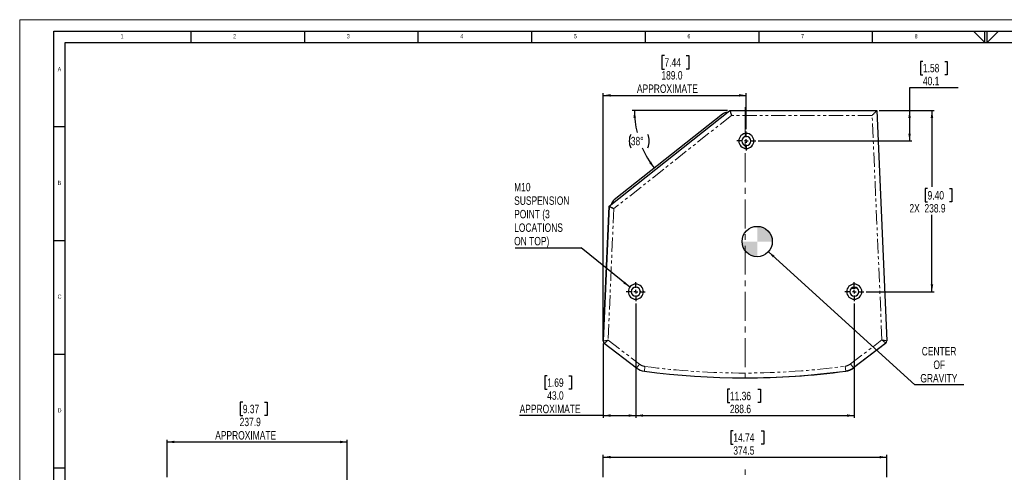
# Model space of a CAD drawing. Header units: millimetres. Extents: x 0 to 841, y 0 to 594.
# Tile 4 of 14: x 0 to 434, y 395 to 594. Entities that reach past the tile are written whole.
import ezdxf

# ---------------------------------------------------------------- set-up
doc = ezdxf.new("R2010")
doc.units = ezdxf.units.MM
doc.linetypes.add('CENTERX2', pattern=[20.32, 12.7, -2.54, 2.54, -2.54])
doc.linetypes.add('PHANTOM', pattern=[12.7, 6.35, -1.27, 1.27, -1.27, 1.27, -1.27])
doc.layers.add('FORMAT', color=7, linetype='Continuous')
doc.layers.add('SLD-0', color=7, linetype='Continuous')
doc.styles.add('SLDTEXTSTYLE0', font='TXT', dxfattribs={"width": 0.75})
doc.dimstyles.new('SLDDIMSTYLE0', dxfattribs={"dimtxt": 3.704167, "dimasz": 3.2, "dimexe": 0, "dimexo": 0.0625, "dimgap": 0.926042, "dimtad": 0, "dimtih": 1, "dimtoh": 1, "dimdec": 1, "dimlfac": 3, "dimrnd": 1e-09, "dimzin": 12, "dimdsep": 46, "dimtxsty": 'SLDTEXTSTYLE0', "dimsah": 1, "dimcen": 0.09, "dimadec": 0, "dimazin": 3, "dimtfac": 1, "dimtdec": 1, "dimtofl": 0, "dimtmove": 0, "dimatfit": 3, "dimfxl": 1, "dimfrac": 2, "dimtolj": 1, "dimtzin": 12, "dimarcsym": 0})
doc.dimstyles.new('SLDDIMSTYLE1', dxfattribs={"dimtxt": 0.18, "dimasz": 3.2, "dimexe": 0, "dimexo": 0.0625, "dimgap": 0, "dimtad": 0, "dimtih": 1, "dimtoh": 1, "dimdec": 0, "dimrnd": 1e-09, "dimzin": 0, "dimdsep": 46, "dimtxsty": 'Standard', "dimsah": 1, "dimcen": 0.09, "dimadec": 0, "dimazin": 0, "dimtfac": 3.2, "dimtdec": 0, "dimtofl": 0, "dimtmove": 0, "dimatfit": 3, "dimfxl": 1, "dimfrac": 2, "dimtolj": 1, "dimtzin": 0, "dimarcsym": 0})
doc.dimstyles.new('SLDDIMSTYLE2', dxfattribs={"dimtxt": 3.704167, "dimasz": 3.2, "dimexe": 0, "dimexo": 0.0625, "dimgap": 0.926042, "dimtad": 0, "dimtih": 1, "dimtoh": 1, "dimdec": 1, "dimlfac": 3, "dimrnd": 1e-09, "dimzin": 4, "dimdsep": 46, "dimtxsty": 'SLDTEXTSTYLE0', "dimsah": 1, "dimcen": 0.09, "dimadec": 0, "dimazin": 1, "dimtfac": 1, "dimtdec": 1, "dimtofl": 0, "dimtmove": 0, "dimatfit": 3, "dimfxl": 1, "dimfrac": 2, "dimtolj": 1, "dimtzin": 12, "dimarcsym": 0})
doc.dimstyles.new('SLDDIMSTYLE3', dxfattribs={"dimtxt": 3.704167, "dimasz": 3.2, "dimexe": 0, "dimexo": 0.0625, "dimgap": 0.926042, "dimtad": 0, "dimtih": 1, "dimtoh": 1, "dimdec": 4, "dimlfac": 3, "dimzin": 12, "dimdsep": 46, "dimtxsty": 'SLDTEXTSTYLE0', "dimsah": 1, "dimcen": 0.09, "dimadec": 0, "dimazin": 3, "dimtfac": 1, "dimtdec": 0, "dimtofl": 0, "dimtmove": 0, "dimatfit": 3, "dimfxl": 1, "dimfrac": 2, "dimtolj": 1, "dimtzin": 12, "dimarcsym": 0})

# ---------------------------------------------------------------- blocks, each defined once
blk = doc.blocks.new('_D_1')
at = {"layer": 'SLD-0', "transparency": 16777216}
for p, q in [((314.19, 413.26), (313.07, 413.26)), ((313.07, 413.26), (313.07, 407.37)), ((326.51, 413.26), (327.63, 413.26)), ((327.63, 413.26), (327.63, 407.37)), ((313.07, 407.37), (314.19, 407.37)), ((327.63, 407.37), (326.51, 407.37)), ((256.93, 392.94), (256.93, 402.68)), ((256.93, 401.68), (381.77, 401.68)), ((381.77, 392.94), (381.77, 402.68))]:
    blk.add_line(p, q, dxfattribs=at)
for points in [[(256.93, 401.68), (260.13, 401.13), (260.13, 402.23)], [(381.77, 401.68), (378.57, 402.23), (378.57, 401.13)]]:
    blk.add_solid(points, dxfattribs=at)
at = {"layer": 'SLD-0', "transparency": 16777216, "char_height": 3.704, "attachment_point": 1, "style": 'SLDTEXTSTYLE0'}
for s, insert in [('14.74', (314.19, 412.15)), ('374.5', (314.19, 406.46))]:
    blk.add_mtext(s, dxfattribs=dict(at, insert=insert))
blk = doc.blocks.new('_D_4')
at = {"layer": 'SLD-0', "transparency": 16777216}
for p, q in [((98.22, 425.82), (97.1, 425.82)), ((97.1, 425.82), (97.1, 419.93)), ((107.8, 425.82), (108.93, 425.82)), ((108.93, 425.82), (108.93, 419.93)), ((97.1, 419.93), (98.22, 419.93)), ((108.93, 419.93), (107.8, 419.93)), ((64.95, 392.94), (64.95, 409.36)), ((64.95, 408.36), (144.25, 408.36)), ((144.25, 386.98), (144.25, 409.36))]:
    blk.add_line(p, q, dxfattribs=at)
for points in [[(64.95, 408.36), (68.15, 407.81), (68.15, 408.91)], [(144.25, 408.36), (141.05, 408.91), (141.05, 407.81)]]:
    blk.add_solid(points, dxfattribs=at)
at = {"layer": 'SLD-0', "transparency": 16777216, "attachment_point": 1, "style": 'SLDTEXTSTYLE0'}
for s, insert, char_height in [('9.37', (98.22, 424.71), 3.704), ('237.9', (96.85, 419.02), 3.704), ('APPROXIMATE', (86.08, 413.13), 3.7042)]:
    blk.add_mtext(s, dxfattribs=dict(at, insert=insert, char_height=char_height))
blk = doc.blocks.new('_D_11')
at = {"layer": 'SLD-0', "transparency": 16777216}
blk.add_line((311.68, 554.05), (269.65, 554.05), dxfattribs=at)
for centre, radius, start, end in [((311.39, 554.05), 40.74, 180, 193.7688), ((274.95, 540.66), 6.58, 153.4349, 206.5651), ((270.62, 540.66), 6.58, 333.4349, 26.5651), ((311.39, 554.05), 40.74, 203.6351, 218.3573)]:
    blk.add_arc(centre, radius, start, end, dxfattribs=at)
for points in [[(270.65, 554.05), (270.23, 550.83), (271.32, 550.88)], [(279.44, 528.77), (278, 531.68), (277.11, 531.03)]]:
    blk.add_solid(points, dxfattribs=at)
at = {"layer": 'SLD-0', "transparency": 16777216, "insert": (269.06, 542.5), "char_height": 3.704, "attachment_point": 1, "style": 'SLDTEXTSTYLE0'}
blk.add_mtext('38°', dxfattribs=at)
blk = doc.blocks.new('_D_12')
at = {"layer": 'SLD-0', "transparency": 16777216}
for p, q in [((283.9, 578.2), (282.77, 578.2)), ((282.77, 578.2), (282.77, 572.32)), ((293.47, 578.2), (294.6, 578.2)), ((294.6, 578.2), (294.6, 572.32)), ((282.77, 572.32), (283.9, 572.32)), ((294.6, 572.32), (293.47, 572.32)), ((256.93, 453.66), (256.93, 561.74)), ((256.93, 560.74), (319.92, 560.74)), ((319.92, 545.86), (319.92, 561.74))]:
    blk.add_line(p, q, dxfattribs=at)
for points in [[(256.93, 560.74), (260.13, 560.19), (260.13, 561.29)], [(319.92, 560.74), (316.72, 561.29), (316.72, 560.19)]]:
    blk.add_solid(points, dxfattribs=at)
at = {"layer": 'SLD-0', "transparency": 16777216, "attachment_point": 1, "style": 'SLDTEXTSTYLE0'}
for s, insert, char_height in [('7.44', (283.9, 577.09), 3.704), ('189.0', (282.53, 571.4), 3.704), ('APPROXIMATE', (271.75, 565.52), 3.7042)]:
    blk.add_mtext(s, dxfattribs=dict(at, insert=insert, char_height=char_height))
blk = doc.blocks.new('_D_13')
at = {"layer": 'SLD-0', "transparency": 16777216}
for p, q in [((271.25, 469.27), (271.25, 418.96)), ((256.93, 451.66), (256.93, 418.96)), ((232.26, 437.42), (231.14, 437.42)), ((231.14, 437.42), (231.14, 431.53)), ((241.84, 437.42), (242.97, 437.42)), ((242.97, 437.42), (242.97, 431.53)), ((231.14, 431.53), (232.26, 431.53)), ((242.97, 431.53), (241.84, 431.53)), ((256.93, 419.96), (220.12, 419.96)), ((256.93, 419.96), (271.25, 419.96))]:
    blk.add_line(p, q, dxfattribs=at)
for points in [[(256.93, 419.96), (260.13, 419.41), (260.13, 420.51)], [(271.25, 419.96), (268.05, 420.51), (268.05, 419.41)]]:
    blk.add_solid(points, dxfattribs=at)
at = {"layer": 'SLD-0', "transparency": 16777216, "attachment_point": 1, "style": 'SLDTEXTSTYLE0'}
for s, insert, char_height in [('1.69', (232.26, 436.31), 3.704), ('43.0', (232.26, 430.62), 3.704), ('APPROXIMATE', (220.12, 424.73), 3.7042)]:
    blk.add_mtext(s, dxfattribs=dict(at, insert=insert, char_height=char_height))
blk = doc.blocks.new('_D_14')
at = {"layer": 'SLD-0', "transparency": 16777216}
for p, q in [((271.25, 469.27), (271.25, 418.96)), ((367.45, 469.27), (367.45, 418.96)), ((312.69, 431.53), (311.57, 431.53)), ((311.57, 431.53), (311.57, 425.65)), ((325.01, 431.53), (326.13, 431.53)), ((326.13, 431.53), (326.13, 425.65)), ((311.57, 425.65), (312.69, 425.65)), ((326.13, 425.65), (325.01, 425.65)), ((271.25, 419.96), (367.45, 419.96))]:
    blk.add_line(p, q, dxfattribs=at)
for points in [[(271.25, 419.96), (274.45, 419.41), (274.45, 420.51)], [(367.45, 419.96), (364.25, 420.51), (364.25, 419.41)]]:
    blk.add_solid(points, dxfattribs=at)
at = {"layer": 'SLD-0', "transparency": 16777216, "char_height": 3.704, "attachment_point": 1, "style": 'SLDTEXTSTYLE0'}
for s, insert in [('11.36', (312.69, 430.42)), ('288.6', (312.69, 424.73))]:
    blk.add_mtext(s, dxfattribs=dict(at, insert=insert))
blk = doc.blocks.new('_D_15')
at = {"layer": 'SLD-0', "transparency": 16777216}
for p, q in [((397.67, 575.7), (396.54, 575.7)), ((396.54, 575.7), (396.54, 569.81)), ((407.25, 575.7), (408.37, 575.7)), ((408.37, 575.7), (408.37, 569.81)), ((396.54, 569.81), (397.67, 569.81)), ((408.37, 569.81), (407.25, 569.81)), ((413.12, 564.12), (391.8, 564.12)), ((391.8, 564.12), (391.8, 554.05)), ((378.35, 554.05), (392.8, 554.05)), ((391.8, 554.05), (391.8, 540.69)), ((325.08, 540.69), (392.8, 540.69))]:
    blk.add_line(p, q, dxfattribs=at)
for points in [[(391.8, 554.05), (391.25, 550.85), (392.35, 550.85)], [(391.8, 540.69), (392.35, 543.89), (391.25, 543.89)]]:
    blk.add_solid(points, dxfattribs=at)
at = {"layer": 'SLD-0', "transparency": 16777216, "char_height": 3.704, "attachment_point": 1, "style": 'SLDTEXTSTYLE0'}
for s, insert in [('1.58', (397.67, 574.59)), ('40.1', (397.67, 568.9))]:
    blk.add_mtext(s, dxfattribs=dict(at, insert=insert))
blk = doc.blocks.new('_D_16')
at = {"layer": 'SLD-0', "transparency": 16777216}
for p, q in [((378.35, 554.05), (402.64, 554.05)), ((401.64, 554.05), (401.64, 520.52)), ((399.72, 519.77), (398.59, 519.77)), ((398.59, 519.77), (398.59, 513.88)), ((409.3, 519.77), (410.42, 519.77)), ((410.42, 519.77), (410.42, 513.88)), ((398.59, 513.88), (399.72, 513.88)), ((410.42, 513.88), (409.3, 513.88)), ((401.64, 474.43), (401.64, 508.19)), ((372.62, 474.43), (402.64, 474.43))]:
    blk.add_line(p, q, dxfattribs=at)
for points in [[(401.64, 554.05), (401.09, 550.85), (402.19, 550.85)], [(401.64, 474.43), (402.19, 477.63), (401.09, 477.63)]]:
    blk.add_solid(points, dxfattribs=at)
at = {"layer": 'SLD-0', "transparency": 16777216, "char_height": 3.704, "attachment_point": 1, "style": 'SLDTEXTSTYLE0'}
for s, insert in [('9.40', (399.72, 518.65)), ('2X', (391.73, 512.96)), ('238.9', (398.35, 512.96))]:
    blk.add_mtext(s, dxfattribs=dict(at, insert=insert))
blk = doc.blocks.new('SW_NOTE_0_7')
at = {"layer": 'SLD-0', "color": 0}
blk.add_line((21.46, 0), (0, 0), dxfattribs=at)
at = {"layer": 'SLD-0', "color": 0, "char_height": 3.704, "attachment_point": 2, "style": 'SLDTEXTSTYLE0'}
for s, insert in [('CENTER', (10.62, 16.7)), ('OF', (10.7, 10.76)), ('GRAVITY', (10.52, 4.82))]:
    blk.add_mtext(s, dxfattribs=dict(at, insert=insert))
blk = doc.blocks.new('SW_NOTE_0_8')
at = {"layer": 'SLD-0', "color": 0}
blk.add_line((-29.03, 0), (0, 0), dxfattribs=at)
at = {"layer": 'SLD-0', "color": 0, "char_height": 3.704, "attachment_point": 1, "style": 'SLDTEXTSTYLE0'}
for s, insert in [('M10', (-29.51, 28.62)), ('SUSPENSION', (-29.51, 22.68)), ('POINT (3', (-29.51, 16.74)), ('LOCATIONS', (-29.51, 10.8)), ('ON TOP)', (-29.51, 4.86))]:
    blk.add_mtext(s, dxfattribs=dict(at, insert=insert))
blk = doc.blocks.new('SW_CENTERMARKSYMBOL_0')
at = {"layer": 'SLD-0', "color": 0}
for p, q in [((-1.67, 0), (-4.17, 0)), ((0, 0), (-0.83, 0)), ((0, 1.67), (0, 4.17)), ((0, 0), (0, 0.83)), ((0, 0), (0, -0.83)), ((0, 0), (0.83, 0)), ((1.67, 0), (4.17, 0)), ((0, -1.67), (0, -4.17))]:
    blk.add_line(p, q, dxfattribs=at)
blk = doc.blocks.new('SW_CENTERMARKSYMBOL_1')
at = {"layer": 'SLD-0', "color": 0}
for p, q in [((-1.67, 0), (-4.17, 0)), ((0, 0), (-0.83, 0)), ((0, 1.67), (0, 4.17)), ((0, 0), (0, 0.83)), ((0, 0), (0, -0.83)), ((0, 0), (0.83, 0)), ((1.67, 0), (4.17, 0)), ((0, -1.67), (0, -4.17))]:
    blk.add_line(p, q, dxfattribs=at)
blk = doc.blocks.new('SW_CENTERMARKSYMBOL_2')
at = {"layer": 'SLD-0', "color": 0}
for p, q in [((-1.67, 0), (-4.17, 0)), ((0, 0), (-0.83, 0)), ((0, 1.67), (0, 4.17)), ((0, 0), (0, 0.83)), ((0, 0), (0, -0.83)), ((0, 0), (0.83, 0)), ((1.67, 0), (4.17, 0)), ((0, -1.67), (0, -4.17))]:
    blk.add_line(p, q, dxfattribs=at)
blk = doc.blocks.new('SW_DOWELSYMBOL_3')
at = {"linetype": 'Continuous', "lineweight": 18}
h = blk.add_hatch(color=0, dxfattribs=at)
edge = h.paths.add_edge_path(flags=0)
edge.add_arc((0, 0), 6.67, 0, 90)
edge.add_line((0, 6.67), (0, 0))
edge.add_line((0, 0), (6.67, 0))
h = blk.add_hatch(color=0, dxfattribs=at)
edge = h.paths.add_edge_path(flags=0)
edge.add_arc((0, 0), 6.67, 180, 270)
edge.add_line((0, -6.67), (0, 0))
edge.add_line((0, 0), (-6.67, 0))
at = {"layer": 'SLD-0', "color": 0}
blk.add_circle((0, 0), 6.67, dxfattribs=at)

msp = doc.modelspace()

# ---------------------------------------------------------------- linework, layer by layer
at = {"color": 7, "linetype": 'Continuous', "lineweight": 18}
for p, q in [((0.000004, 0.00001), (0.000004, 594.00001)), ((0.000004, 594.00001), (841.000004, 594.00001))]:
    msp.add_line(p, q, dxfattribs=at)
at = {"color": 7, "linetype": 'Continuous', "lineweight": 25}
for p, q in [((259.516415, 511.992968), (312.683536, 554.053665)), ((309.47957, 552.542573), (261.716401, 514.743835)), ((311.694055, 553.270884), (311.411011, 553.259232)), ((312.683536, 554.053665), (377.350202, 554.053665)), ((377.350202, 554.053665), (381.770432, 452.813769)), ((256.931309, 452.714031), (259.516415, 511.992968)), ((259.514497, 511.97684), (256.9314, 452.814199)), ((259.515755, 511.977835), (259.514497, 511.97684)), ((260.575074, 513.028772), (260.50375, 512.774053)), ((256.9314, 452.814199), (256.931259, 452.712865)), ((271.613406, 440.870269), (257.402496, 451.707553)), ((381.299247, 451.807229), (367.080923, 440.964291)), ((381.159823, 451.700903), (367.087468, 440.924673))]:
    msp.add_line(p, q, dxfattribs=at)
at = {"color": 8, "linetype": 'PHANTOM', "lineweight": 18}
for p, q in [((313.419553, 551.936999), (261.588894, 510.933582)), ((375.323935, 551.936999), (313.419553, 551.936999)), ((379.634889, 453.199909), (375.323935, 551.936999)), ((317.917573, 540.690332), (316.58424, 540.690332)), ((321.917573, 540.690332), (323.250907, 540.690332)), ((261.588894, 510.933582), (259.06683, 453.100251)), ((269.254519, 474.433665), (267.921185, 474.433665)), ((273.254519, 474.433665), (274.587852, 474.433665)), ((365.450422, 474.433665), (364.117089, 474.433665)), ((369.450422, 474.433665), (370.783756, 474.433665)), ((259.06683, 453.100251), (272.896941, 442.553366)), ((365.797388, 442.647388), (379.634889, 453.199909)), ((272.896941, 442.553366), (271.613406, 440.870269)), ((365.797388, 442.647388), (367.080923, 440.964291)), ((275.30687, 441.556807), (275.026813, 439.458749)), ((363.398381, 441.652299), (363.682986, 439.554853))]:
    msp.add_line(p, q, dxfattribs=at)
at = {"color": 7, "linetype": 'Continuous', "lineweight": 25}
for centre, radius, start, end in [((311.548116, 549.92872), 3.333333, 92.35732869, 128.35732869), ((319.917573, 540.690332), 3.333333, 0, 180), ((319.917573, 540.690332), 2, 0, 180), ((319.917573, 540.690332), 3.333333, 180, 0), ((319.917573, 540.690332), 2, 180, 0), ((263.784947, 512.129982), 3.333333, 128.35732869, 164.35732869), ((271.254519, 474.433665), 3.333333, 0, 180), ((367.450422, 474.433665), 3.333333, 0, 180), ((271.254519, 474.433665), 3.333333, 180, 0), ((271.254519, 474.433665), 2, 0, 180), ((271.254519, 474.433665), 2, 180, 0), ((367.450422, 474.433665), 3.333333, 180, 0), ((367.450422, 474.433665), 2, 0, 180), ((367.450422, 474.433665), 2, 180, 0), ((258.13017, 452.66175), 1.2, 177.50296044, 180), ((258.13017, 452.66175), 1.2, 180, 232.67074424), ((380.571574, 452.761425), 1.2, 307.32925576, 2.5), ((380.571555, 452.761856), 1.2, 307.44391916, 0), ((380.571555, 452.761856), 1.2, 0, 2.5), ((275.979446, 446.59545), 7.2, 232.67074424, 262.39689552), ((318.997869, 768.870332), 332.333333, 262.39689552, 277.72732184), ((319.350907, 768.870332), 332.333333, 269.96956735, 277.66367115), ((362.709978, 446.641104), 7.2, 277.66367115, 307.44391916), ((362.714883, 446.689471), 7.2, 277.72732184, 307.32925576)]:
    msp.add_arc(centre, radius, start, end, dxfattribs=at)
at = {"color": 8, "linetype": 'PHANTOM', "lineweight": 18}
for centre, radius, start, end in [((275.979446, 446.59545), 5.083333, 232.67074424, 262.39689552), ((362.714883, 446.689471), 5.083333, 277.72732184, 307.32925576), ((318.997869, 768.870332), 330.216667, 262.39689552, 277.72732184)]:
    msp.add_arc(centre, radius, start, end, dxfattribs=at)
at = {"color": 7, "linetype": 'Continuous', "lineweight": 25}
for points, knots in [([(312.683536, 554.053665), (312.683536, 554.053665), (312.687391, 554.042578), (312.704255, 553.994079), (312.717279, 553.956626), (312.753147, 553.853475), (312.776, 553.787752), (312.831019, 553.629526), (312.863181, 553.537034), (312.935039, 553.330382), (312.974719, 553.216268), (313.058875, 552.974251), (313.103328, 552.84641), (313.19393, 552.585855), (313.240059, 552.453193), (313.33119, 552.191115), (313.376183, 552.061724), (313.419553, 551.936999)], [0, 0, 0, 0, 0.125, 0.125, 0.25, 0.25, 0.375, 0.375, 0.5, 0.5, 0.625, 0.625, 0.75, 0.75, 0.875, 0.875, 1, 1, 1, 1]), ([(377.350202, 554.053665), (377.350202, 554.053665), (377.339588, 554.042578), (377.293161, 553.994079), (377.257308, 553.956626), (377.158562, 553.853475), (377.095646, 553.787752), (376.944178, 553.629526), (376.855636, 553.537034), (376.657809, 553.330382), (376.548569, 553.216268), (376.316888, 552.974251), (376.194507, 552.84641), (375.945079, 552.585855), (375.818083, 552.453193), (375.567198, 552.191115), (375.443334, 552.061724), (375.323935, 551.936999)], [0, 0, 0, 0, 0.125, 0.125, 0.25, 0.25, 0.375, 0.375, 0.5, 0.5, 0.625, 0.625, 0.75, 0.75, 0.875, 0.875, 1, 1, 1, 1]), ([(259.516415, 511.992968), (259.516415, 511.992968), (259.527271, 511.987419), (259.574757, 511.963146), (259.611428, 511.944401), (259.712426, 511.892774), (259.776777, 511.859879), (259.931699, 511.780688), (260.02226, 511.734396), (260.224599, 511.630967), (260.33633, 511.573853), (260.573295, 511.452724), (260.698467, 511.38874), (260.953583, 511.258333), (261.083476, 511.191936), (261.340083, 511.060766), (261.466772, 510.996007), (261.588894, 510.933582)], [0, 0, 0, 0, 0.125, 0.125, 0.25, 0.25, 0.375, 0.375, 0.5, 0.5, 0.625, 0.625, 0.75, 0.75, 0.875, 0.875, 1, 1, 1, 1]), ([(366.229923, 475.96916), (366.379585, 475.975694), (366.695272, 475.989478), (367.201392, 476.011575), (367.748055, 476.035443), (368.199042, 476.055134), (368.459781, 476.066518), (368.530292, 476.069596)], [0, 0, 0, 0, 0.1952914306, 0.4119325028, 0.6599929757, 0.9080534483, 1, 1, 1, 1])]:
    msp.add_open_spline(points, degree=3, knots=knots, dxfattribs=at)
at = {"color": 8, "linetype": 'PHANTOM', "lineweight": 18}
for points, knots in [([(256.931309, 452.714031), (256.931595, 452.714083), (256.932167, 452.714189), (256.936803, 452.715035), (256.944223, 452.716385), (256.954709, 452.718288), (256.968194, 452.720729), (256.984702, 452.723712), (257.004225, 452.727237), (257.026756, 452.731304), (257.052289, 452.735914), (257.121074, 452.748342), (257.268195, 452.775065), (257.539792, 452.824002), (257.880448, 452.885886), (258.168101, 452.93763), (258.376376, 452.975433), (258.48326, 452.994886), (258.606176, 453.017172), (258.745345, 453.042304), (258.900696, 453.070264), (259.009806, 453.089959), (259.06683, 453.100251)], [0, 0, 0, 0, 0.0234624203, 0.0469836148, 0.0705652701, 0.0942090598, 0.1179166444, 0.1416896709, 0.1655297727, 0.1894385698, 0.2134176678, 0.2374686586, 0.363559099, 0.496032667, 0.619516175, 0.7571157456, 0.7864109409, 0.8201805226, 0.8584244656, 0.9011425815, 0.9483345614, 1, 1, 1, 1]), ([(257.402496, 451.707553), (257.402496, 451.707553), (257.445814, 451.743801), (257.612558, 451.88333), (257.735917, 451.986557), (258.044019, 452.244373), (258.22864, 452.398862), (258.631194, 452.735716), (258.84893, 452.917915), (259.06683, 453.100251)], [0, 0, 0, 0, 0.25, 0.25, 0.5, 0.5, 0.75, 0.75, 1, 1, 1, 1]), ([(379.634889, 453.199909), (379.664017, 453.194648), (379.721037, 453.184348), (379.804592, 453.169299), (379.884215, 453.154962), (379.959838, 453.141338), (380.031417, 453.128425), (380.098933, 453.116223), (380.162389, 453.10473), (380.221803, 453.093948), (380.277209, 453.083879), (380.328652, 453.074524), (380.376188, 453.065883), (380.548658, 453.034643), (380.821289, 452.985578), (381.16193, 452.923722), (381.433546, 452.874788), (381.593122, 452.845812), (381.67636, 452.830789), (381.71851, 452.823183), (381.748349, 452.817788), (381.766985, 452.814401), (381.769285, 452.813979), (381.770432, 452.813769)], [0, 0, 0, 0, 0.0263964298, 0.0516740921, 0.075832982, 0.0988730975, 0.1207944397, 0.1415970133, 0.161280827, 0.179845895, 0.1972922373, 0.2136198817, 0.2288288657, 0.242919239, 0.3805155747, 0.5040057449, 0.636475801, 0.7625728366, 0.8105928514, 0.8583325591, 0.9058048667, 0.9530229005, 1, 1, 1, 1]), ([(379.634889, 453.199909), (379.852792, 453.017575), (380.070531, 452.835378), (380.473091, 452.498529), (380.657715, 452.344042), (380.965821, 452.086229), (381.089183, 451.983004), (381.255928, 451.843476), (381.299247, 451.807229), (381.299247, 451.807229)], [0, 0, 0, 0, 0.25, 0.25, 0.5, 0.5, 0.75, 0.75, 1, 1, 1, 1])]:
    msp.add_open_spline(points, degree=3, knots=knots, dxfattribs=at)
at = {"layer": 'FORMAT'}
for p, q in [((15.000004, 589.00001), (836.000004, 589.00001)), ((15.000004, 5.00001), (15.000004, 589.00001)), ((75.5, 584.00001), (75.5, 589.00001)), ((125.5, 584.00001), (125.5, 589.00001)), ((175.5, 584.00001), (175.5, 589.00001)), ((225.5, 584.00001), (225.5, 589.00001)), ((275.5, 584.00001), (275.5, 589.00001)), ((325.5, 584.00001), (325.5, 589.00001)), ((375.5, 584.00001), (375.5, 589.00001)), ((419.96681, 589.00001), (425, 584.00001)), ((425, 584.00001), (425, 589.00001)), ((426, 584.00001), (426, 589.00001)), ((431.009993, 589.00001), (426, 584.00001)), ((20.000004, 10.00001), (20.000004, 584.00001)), ((20.000004, 584.00001), (831.000004, 584.00001)), ((15.000004, 547.00001), (20.000004, 547.00001)), ((15.000004, 497.00001), (20.000004, 497.00001)), ((15.000004, 447.00001), (20.000004, 447.00001)), ((15.000004, 397.00001), (20.000004, 397.00001))]:
    msp.add_line(p, q, dxfattribs=at)
at = {"layer": 'SLD-0', "linetype": 'CENTERX2', "lineweight": 18}
for p, q in [((319.350907, 555.593492), (319.350907, 434.637397)), ((319.349327, 190.736328), (319.349327, 396.303208))]:
    msp.add_line(p, q, dxfattribs=at)
at = {"layer": 'SLD-0'}
msp.add_circle((324.696836, 496.486999), 6.666667, dxfattribs=at)

# ---------------------------------------------------------------- block references
for name, p in [('SW_CENTERMARKSYMBOL_2', (319.917573, 540.690332)), ('SW_NOTE_0_8', (247.207709, 493.642777)), ('SW_DOWELSYMBOL_3', (324.696836, 496.486999)), ('SW_CENTERMARKSYMBOL_0', (271.254519, 474.433665)), ('SW_CENTERMARKSYMBOL_1', (367.450422, 474.433665)), ('SW_NOTE_0_7', (394.169808, 433.408538))]:
    msp.add_blockref(name, p, dxfattribs=at)

# ---------------------------------------------------------------- texts
at = {"layer": 'FORMAT', "char_height": 1.852083, "attachment_point": 1, "style": 'SLDTEXTSTYLE0'}
for s, insert in [('1', (44.427083, 587.668031)), ('2', (94.010417, 587.668031)), ('3', (144.010417, 587.668031)), ('4', (194.010417, 587.668031)), ('5', (244.010417, 587.668031)), ('6', (294.010417, 587.668031)), ('7', (344.010417, 587.668031)), ('8', (394.010417, 587.668031)), ('A', (16.720484, 573.168024)), ('B', (16.720484, 523.168024)), ('C', (16.720484, 473.168024)), ('D', (16.720484, 423.168024))]:
    msp.add_mtext(s, dxfattribs=dict(at, insert=insert))

# ---------------------------------------------------------------- dimensions: what is measured, and where the dimension line sits
at = {"layer": 'SLD-0'}
for base, p1, p2, dimstyle, picture, middle in [((319.917573, 569.849744), (256.93017, 452.66175), (319.917573, 544.856999), 'SLDDIMSTYLE2', '_D_12', (288.68441, 569.849744)), ((271.254519, 429.062527), (256.93017, 452.66175), (271.254519, 470.266999), 'SLDDIMSTYLE2', '_D_13', (237.051602, 429.062527)), ((144.24848, 417.463782), (64.94848, 391.936485), (144.24848, 385.981378), 'SLDDIMSTYLE0', '_D_4', (103.010963, 417.463782))]:
    dim = msp.add_linear_dim(base=base, p1=p1, p2=p2, text='<>\\PAPPROXIMATE', dimstyle=dimstyle, dxfattribs=at)
    dim.commit()
    dim.dimension.update_dxf_attribs({"geometry": picture, "text_midpoint": middle, "dimtype": 160})
dim = msp.add_linear_dim(base=(391.798171, 540.690332), p1=(377.350202, 554.053665), p2=(324.08424, 540.690332), angle=90, dimstyle='SLDDIMSTYLE0', dxfattribs=at)
dim.commit()
dim.dimension.update_dxf_attribs({"geometry": '_D_15', "text_midpoint": (391.798171, 570.285774), "dimtype": 160})
dim = msp.add_angular_dim_2l(base=(268.365146, 540.663679), line1=((309.47957, 552.542573), (261.716401, 514.743835)), line2=((312.683536, 554.053665), (377.350202, 554.053665)), text='(<>)', dimstyle='SLDDIMSTYLE3', dxfattribs=at)
dim.commit()
dim.dimension.update_dxf_attribs({"geometry": '_D_11', "text_midpoint": (272.784581, 541.03924), "dimtype": 162})
dim = msp.add_linear_dim(base=(401.637921, 474.433665), p1=(377.350202, 554.053665), p2=(371.617089, 474.433665), angle=90, text='2X<>', dimstyle='SLDDIMSTYLE0', dxfattribs=at)
dim.commit()
dim.dimension.update_dxf_attribs({"geometry": '_D_16', "text_midpoint": (401.637921, 514.353208), "dimtype": 160})
for base, p1, p2, picture, middle in [((367.450422, 426.119772), (271.254519, 470.266999), (367.450422, 470.266999), '_D_14', (318.849352, 426.119772)), ((381.770432, 407.843869), (256.93017, 391.936485), (381.770432, 391.936485), '_D_1', (320.350356, 407.843869))]:
    dim = msp.add_linear_dim(base=base, p1=p1, p2=p2, dimstyle='SLDDIMSTYLE0', dxfattribs=at)
    dim.commit()
    dim.dimension.update_dxf_attribs({"geometry": picture, "text_midpoint": middle, "dimtype": 160})

# ---------------------------------------------------------------- leaders
for points in [[(268.610224, 476.463153), (247.207709, 493.642777)], [(329.628516, 492.001135), (394.169808, 433.408538)]]:
    msp.add_leader(points, dimstyle='SLDDIMSTYLE1', dxfattribs=at)

doc.saveas('drawing.dxf')
